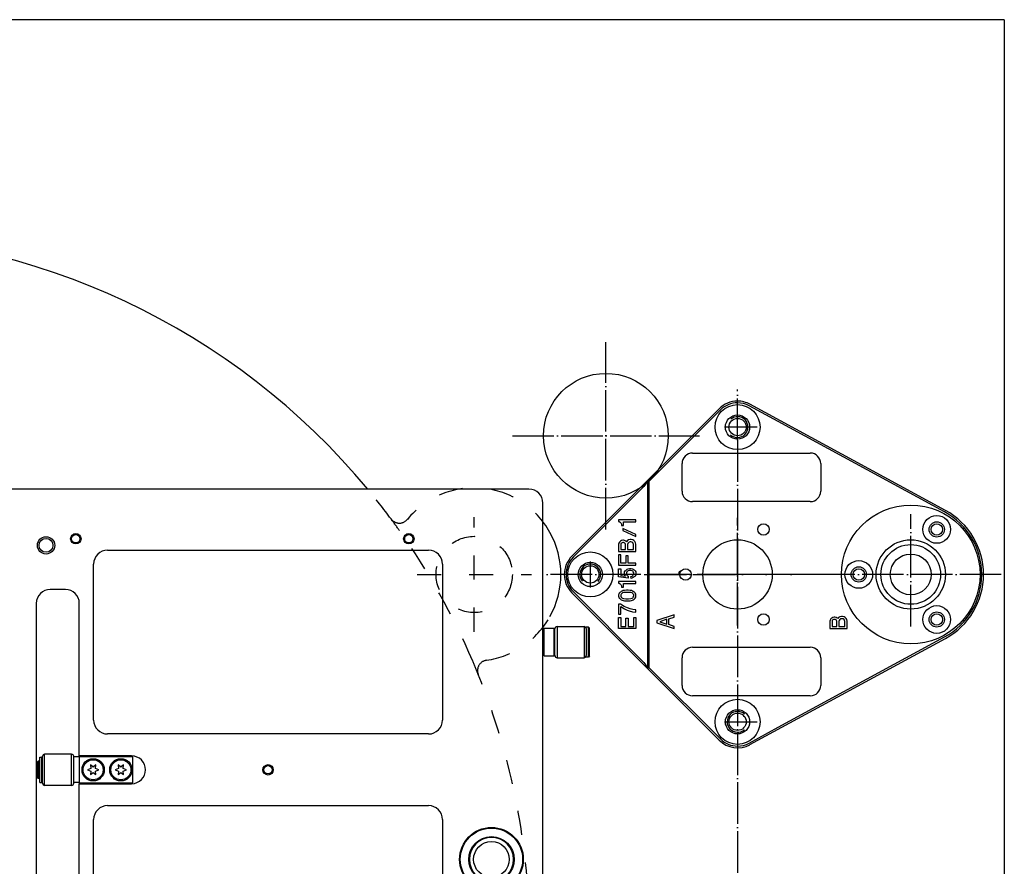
# Model space of a CAD drawing. Extents: x -1765 to 4890, y -3431 to 1272.
# Tile 71 of 189: x -34 to 250, y -1676 to -1432. Entities that reach past the tile are written whole.
import ezdxf

# ---------------------------------------------------------------- set-up
doc = ezdxf.new("R2010")
doc.units = 0
doc.linetypes.add('DASHED', pattern=[15, 7, -8])
doc.linetypes.add('DOT_CENTER', pattern=[14, 12, -1, 0, -1])
doc.layers.get('0').update_dxf_attribs({"linetype": 'CONTINUOUS'})
doc.layers.add('1', color=7, linetype='CONTINUOUS')

# ---------------------------------------------------------------- blocks, each defined once
blk = doc.blocks.new('PIN__241', base_point=(203, -1611.88))
at = {"layer": '1', "color": 4, "linetype": 'CONTINUOUS'}
for centre, radius in [((223, -1591.88), 20), ((230.5, -1578.89), 4), ((230.5, -1578.89), 2.2), ((223, -1591.88), 10), ((223, -1591.88), 8.6), ((208, -1591.88), 4), ((223, -1591.88), 5.9), ((208, -1591.88), 2.2), ((230.5, -1604.87), 4), ((230.5, -1604.87), 2.2)]:
    blk.add_circle(centre, radius, dxfattribs=at)
blk = doc.blocks.new('E7015-23250__242', base_point=(123, -1641.88))
at = {"layer": '1', "color": 6, "linetype": 'CONTINUOUS'}
for p, q in [((233.02, -1573.42), (176.58, -1542.79)), ((147, -1564.77), (167.7, -1544.08)), ((147.5, -1564.98), (168.05, -1544.43)), ((184.76, -1547.8), (176.34, -1543.23)), ((232.78, -1573.86), (184.76, -1547.8)), ((160, -1556.88), (194, -1556.88)), ((157, -1567.88), (157, -1559.88)), ((197, -1559.88), (197, -1567.88)), ((125.2, -1586.58), (147, -1564.77)), ((147.5, -1564.98), (147, -1564.77)), ((147, -1564.77), (147, -1618.99)), ((147.5, -1618.78), (147.5, -1564.98)), ((125.55, -1586.93), (146, -1566.48)), ((194, -1570.88), (160, -1570.88)), ((143.67, -1576.13), (138.67, -1576.13)), ((138.67, -1576.13), (138.67, -1576.58)), ((138.67, -1576.58), (138.86, -1576.63)), ((138.86, -1576.63), (139.11, -1576.8)), ((139.11, -1576.8), (139.3, -1576.97)), ((139.3, -1576.97), (139.42, -1577.19)), ((139.42, -1577.19), (139.49, -1577.36)), ((140.05, -1577.76), (140.05, -1576.69)), ((140.05, -1576.69), (143.67, -1576.69)), ((143.67, -1576.69), (143.67, -1576.13)), ((139.49, -1577.36), (139.55, -1577.64)), ((139.55, -1577.64), (139.55, -1577.76)), ((139.55, -1577.76), (140.05, -1577.76)), ((143.67, -1580.34), (139.92, -1578.66)), ((139.92, -1578.66), (139.92, -1579.22)), ((139.92, -1579.22), (143.67, -1580.91)), ((138.74, -1582.88), (138.67, -1583.16)), ((138.92, -1582.54), (138.74, -1582.88)), ((139.17, -1582.31), (138.92, -1582.54)), ((139.55, -1582.09), (139.17, -1582.31)), ((139.36, -1582.99), (139.3, -1583.21)), ((139.49, -1582.82), (139.36, -1582.99)), ((139.67, -1582.71), (139.49, -1582.82)), ((139.86, -1582.03), (139.55, -1582.09)), ((139.86, -1582.65), (139.67, -1582.71)), ((140.11, -1582.03), (139.86, -1582.03)), ((140.11, -1582.65), (139.86, -1582.65)), ((140.42, -1582.09), (140.11, -1582.03)), ((140.3, -1582.71), (140.11, -1582.65)), ((140.49, -1582.82), (140.3, -1582.71)), ((140.8, -1582.31), (140.42, -1582.09)), ((140.61, -1582.99), (140.49, -1582.82)), ((140.67, -1583.21), (140.61, -1582.99)), ((140.92, -1582.43), (140.8, -1582.31)), ((141.17, -1582.14), (140.92, -1582.43)), ((141.55, -1581.92), (141.17, -1582.14)), ((141.3, -1582.93), (141.24, -1583.21)), ((141.49, -1582.71), (141.3, -1582.93)), ((141.74, -1582.54), (141.49, -1582.71)), ((141.99, -1581.81), (141.55, -1581.92)), ((141.99, -1582.48), (141.74, -1582.54)), ((142.3, -1581.81), (141.99, -1581.81)), ((142.24, -1582.48), (141.99, -1582.48)), ((142.49, -1582.54), (142.24, -1582.48)), ((142.74, -1581.92), (142.3, -1581.81)), ((142.74, -1582.71), (142.49, -1582.54)), ((143.05, -1582.09), (142.74, -1581.92)), ((142.92, -1582.93), (142.74, -1582.71)), ((142.99, -1583.21), (142.92, -1582.93)), ((143.36, -1582.37), (143.05, -1582.09)), ((143.55, -1582.71), (143.36, -1582.37)), ((143.67, -1583.16), (143.55, -1582.71)), ((143.67, -1580.91), (143.67, -1580.34)), ((138.67, -1583.16), (138.67, -1585.29)), ((138.67, -1585.29), (143.67, -1585.29)), ((139.3, -1583.21), (139.3, -1584.68)), ((139.3, -1584.68), (140.67, -1584.68)), ((140.67, -1584.68), (140.67, -1583.21)), ((141.24, -1583.21), (141.24, -1584.68)), ((141.24, -1584.68), (142.99, -1584.68)), ((142.99, -1584.68), (142.99, -1583.21)), ((143.67, -1585.29), (143.67, -1583.16)), ((139.3, -1586.19), (138.67, -1586.19)), ((138.67, -1586.19), (138.67, -1589.23)), ((139.3, -1588.61), (139.3, -1586.19)), ((140.8, -1588.61), (139.3, -1588.61)), ((141.42, -1586.53), (140.8, -1586.53)), ((140.8, -1586.53), (140.8, -1588.61)), ((141.42, -1588.61), (141.42, -1586.53)), ((143.67, -1588.61), (141.42, -1588.61)), ((143.67, -1589.23), (143.67, -1588.61)), ((138.67, -1589.23), (143.67, -1589.23)), ((138.67, -1592.61), (138.67, -1590.3)), ((138.67, -1590.3), (139.3, -1590.3)), ((139.3, -1590.3), (139.3, -1592.16)), ((140.36, -1591.43), (140.42, -1591.14)), ((140.36, -1591.71), (140.36, -1591.43)), ((140.42, -1591.14), (140.55, -1590.86)), ((140.55, -1590.86), (140.74, -1590.69)), ((140.74, -1590.69), (140.92, -1590.53)), ((140.92, -1590.53), (141.17, -1590.36)), ((141.05, -1591.14), (140.92, -1591.43)), ((140.92, -1591.43), (140.92, -1591.71)), ((141.24, -1590.92), (141.05, -1591.14)), ((141.17, -1590.36), (141.42, -1590.24)), ((141.42, -1590.81), (141.24, -1590.92)), ((141.42, -1590.24), (141.8, -1590.13)), ((141.74, -1590.69), (141.42, -1590.81)), ((142.24, -1590.69), (141.74, -1590.69)), ((141.8, -1590.13), (142.3, -1590.13)), ((142.55, -1590.81), (142.24, -1590.69)), ((142.3, -1590.13), (142.67, -1590.24)), ((142.74, -1590.92), (142.55, -1590.81)), ((142.67, -1590.24), (142.92, -1590.36)), ((142.92, -1591.14), (142.74, -1590.92)), ((142.92, -1590.36), (143.17, -1590.53)), ((143.05, -1591.43), (142.92, -1591.14)), ((143.05, -1591.71), (143.05, -1591.43)), ((143.17, -1590.53), (143.36, -1590.69)), ((143.36, -1590.69), (143.49, -1590.86)), ((143.49, -1590.86), (143.61, -1591.14)), ((143.61, -1591.14), (143.67, -1591.43)), ((143.67, -1591.43), (143.67, -1591.71)), ((141.42, -1592.94), (138.67, -1592.61)), ((143.67, -1593.9), (138.67, -1593.9)), ((138.67, -1593.9), (138.67, -1594.35)), ((138.67, -1594.35), (138.86, -1594.41)), ((139.3, -1592.16), (140.67, -1592.33)), ((140.49, -1592.04), (140.36, -1591.71)), ((140.67, -1592.33), (140.49, -1592.04)), ((140.92, -1591.71), (141.05, -1592.04)), ((141.05, -1592.04), (141.24, -1592.27)), ((141.24, -1592.27), (141.42, -1592.38)), ((141.42, -1592.38), (141.42, -1592.94)), ((142.24, -1592.44), (142.55, -1592.33)), ((142.3, -1593), (142.24, -1592.44)), ((142.67, -1592.89), (142.3, -1593)), ((142.55, -1592.33), (142.74, -1592.21)), ((142.92, -1592.78), (142.67, -1592.89)), ((142.74, -1592.21), (142.92, -1591.99)), ((142.92, -1591.99), (143.05, -1591.71)), ((143.17, -1592.61), (142.92, -1592.78)), ((143.36, -1592.44), (143.17, -1592.61)), ((143.49, -1592.27), (143.36, -1592.44)), ((143.61, -1591.99), (143.49, -1592.27)), ((143.67, -1591.71), (143.61, -1591.99)), ((143.67, -1594.46), (143.67, -1593.9)), ((147, -1618.99), (125.2, -1597.18)), ((146, -1617.28), (125.55, -1596.83)), ((138.86, -1594.41), (139.11, -1594.58)), ((138.99, -1597.11), (138.86, -1597.28)), ((139.17, -1596.94), (138.99, -1597.11)), ((139.11, -1594.58), (139.3, -1594.74)), ((139.42, -1596.77), (139.17, -1596.94)), ((139.3, -1594.74), (139.42, -1594.97)), ((139.42, -1594.97), (139.49, -1595.14)), ((139.67, -1596.66), (139.42, -1596.77)), ((139.49, -1595.14), (139.55, -1595.42)), ((139.55, -1595.42), (139.55, -1595.53)), ((139.55, -1595.53), (140.05, -1595.53)), ((139.99, -1596.54), (139.67, -1596.66)), ((140.11, -1597.11), (139.8, -1597.22)), ((140.36, -1596.49), (139.99, -1596.54)), ((140.05, -1595.53), (140.05, -1594.46)), ((140.05, -1594.46), (143.67, -1594.46)), ((140.8, -1597.05), (140.11, -1597.11)), ((140.92, -1596.43), (140.36, -1596.49)), ((141.55, -1597.05), (140.8, -1597.05)), ((141.42, -1596.43), (140.92, -1596.43)), ((141.99, -1596.49), (141.42, -1596.43)), ((142.24, -1597.11), (141.55, -1597.05)), ((142.36, -1596.54), (141.99, -1596.49)), ((142.55, -1597.22), (142.24, -1597.11)), ((142.67, -1596.66), (142.36, -1596.54)), ((142.92, -1596.77), (142.67, -1596.66)), ((143.17, -1596.94), (142.92, -1596.77)), ((143.36, -1597.11), (143.17, -1596.94)), ((143.49, -1597.28), (143.36, -1597.11)), ((138.74, -1597.56), (138.67, -1597.78)), ((138.67, -1597.78), (138.67, -1598.18)), ((138.67, -1598.18), (138.74, -1598.4)), ((138.86, -1597.28), (138.74, -1597.56)), ((138.74, -1598.4), (138.86, -1598.68)), ((138.86, -1598.68), (138.99, -1598.85)), ((138.99, -1598.85), (139.17, -1599.02)), ((139.17, -1599.02), (139.42, -1599.19)), ((139.42, -1597.56), (139.3, -1597.78)), ((139.3, -1597.78), (139.3, -1598.18)), ((139.3, -1598.18), (139.42, -1598.4)), ((139.61, -1597.33), (139.42, -1597.56)), ((139.42, -1598.4), (139.61, -1598.63)), ((139.42, -1599.19), (139.67, -1599.3)), ((139.8, -1597.22), (139.61, -1597.33)), ((139.61, -1598.63), (139.8, -1598.74)), ((139.67, -1599.3), (139.99, -1599.41)), ((139.8, -1598.74), (140.11, -1598.85)), ((139.99, -1599.41), (140.36, -1599.47)), ((140.11, -1598.85), (140.8, -1598.91)), ((140.36, -1599.47), (140.92, -1599.53)), ((140.8, -1598.91), (141.55, -1598.91)), ((140.92, -1599.53), (141.42, -1599.53)), ((141.42, -1599.53), (141.99, -1599.47)), ((141.55, -1598.91), (142.24, -1598.85)), ((141.99, -1599.47), (142.36, -1599.41)), ((142.24, -1598.85), (142.55, -1598.74)), ((142.36, -1599.41), (142.67, -1599.3)), ((142.74, -1597.33), (142.55, -1597.22)), ((142.55, -1598.74), (142.74, -1598.63)), ((142.67, -1599.3), (142.92, -1599.19)), ((142.92, -1597.56), (142.74, -1597.33)), ((142.74, -1598.63), (142.92, -1598.4)), ((143.05, -1597.78), (142.92, -1597.56)), ((142.92, -1598.4), (143.05, -1598.18)), ((142.92, -1599.19), (143.17, -1599.02)), ((143.05, -1598.18), (143.05, -1597.78)), ((143.17, -1599.02), (143.36, -1598.85)), ((143.36, -1598.85), (143.49, -1598.68)), ((143.61, -1597.56), (143.49, -1597.28)), ((143.49, -1598.68), (143.61, -1598.4)), ((143.67, -1597.78), (143.61, -1597.56)), ((143.61, -1598.4), (143.67, -1598.18)), ((143.67, -1598.18), (143.67, -1597.78)), ((139.24, -1600.43), (138.67, -1600.43)), ((138.67, -1600.43), (138.67, -1603.35)), ((140.3, -1601.1), (139.24, -1600.43)), ((139.3, -1603.35), (139.3, -1601.1)), ((139.3, -1601.1), (140.42, -1601.83)), ((141.24, -1601.55), (140.3, -1601.1)), ((140.42, -1601.83), (141.17, -1602.17)), ((141.17, -1602.17), (141.74, -1602.39)), ((141.99, -1601.83), (141.24, -1601.55)), ((141.74, -1602.39), (142.67, -1602.68)), ((142.74, -1602), (141.99, -1601.83)), ((142.67, -1602.68), (143.67, -1602.79)), ((143.67, -1602.11), (142.74, -1602)), ((143.67, -1602.79), (143.67, -1602.11)), ((138.67, -1603.35), (139.3, -1603.35)), ((138.67, -1607.51), (138.67, -1604.31)), ((138.67, -1604.31), (139.3, -1604.31)), ((139.3, -1604.31), (139.3, -1606.89)), ((140.8, -1606.89), (140.8, -1604.53)), ((140.8, -1604.53), (141.42, -1604.53)), ((141.42, -1604.53), (141.42, -1606.89)), ((143.05, -1606.89), (143.05, -1604.25)), ((143.05, -1604.25), (143.67, -1604.25)), ((143.67, -1604.25), (143.67, -1607.51)), ((154.67, -1603.54), (149.67, -1605.17)), ((149.67, -1605.17), (149.67, -1605.85)), ((152.55, -1604.78), (150.55, -1605.51)), ((150.55, -1605.51), (152.55, -1606.18)), ((152.55, -1606.18), (152.55, -1604.78)), ((153.17, -1604.67), (154.67, -1604.16)), ((153.17, -1606.35), (153.17, -1604.67)), ((154.67, -1604.16), (154.67, -1603.54)), ((199.74, -1605.06), (199.67, -1605.34)), ((199.67, -1605.34), (199.67, -1607.48)), ((199.92, -1604.72), (199.74, -1605.06)), ((200.17, -1604.5), (199.92, -1604.72)), ((200.55, -1604.27), (200.17, -1604.5)), ((200.36, -1605.17), (200.3, -1605.4)), ((200.3, -1605.4), (200.3, -1606.86)), ((200.49, -1605), (200.36, -1605.17)), ((200.67, -1604.89), (200.49, -1605)), ((200.86, -1604.22), (200.55, -1604.27)), ((200.86, -1604.83), (200.67, -1604.89)), ((201.11, -1604.22), (200.86, -1604.22)), ((201.11, -1604.83), (200.86, -1604.83)), ((201.42, -1604.27), (201.11, -1604.22)), ((201.3, -1604.89), (201.11, -1604.83)), ((201.49, -1605), (201.3, -1604.89)), ((201.8, -1604.5), (201.42, -1604.27)), ((201.61, -1605.17), (201.49, -1605)), ((201.67, -1605.4), (201.61, -1605.17)), ((201.67, -1606.86), (201.67, -1605.4)), ((201.92, -1604.61), (201.8, -1604.5)), ((202.17, -1604.33), (201.92, -1604.61)), ((202.55, -1604.1), (202.17, -1604.33)), ((202.3, -1605.12), (202.24, -1605.4)), ((202.24, -1605.4), (202.24, -1606.86)), ((202.49, -1604.89), (202.3, -1605.12)), ((202.74, -1604.72), (202.49, -1604.89)), ((202.99, -1603.99), (202.55, -1604.1)), ((202.99, -1604.67), (202.74, -1604.72)), ((203.3, -1603.99), (202.99, -1603.99)), ((203.24, -1604.67), (202.99, -1604.67)), ((203.49, -1604.72), (203.24, -1604.67)), ((203.74, -1604.1), (203.3, -1603.99)), ((203.74, -1604.89), (203.49, -1604.72)), ((204.05, -1604.27), (203.74, -1604.1)), ((203.92, -1605.12), (203.74, -1604.89)), ((203.99, -1605.4), (203.92, -1605.12)), ((203.99, -1606.86), (203.99, -1605.4)), ((204.36, -1604.55), (204.05, -1604.27)), ((204.55, -1604.89), (204.36, -1604.55)), ((204.67, -1605.34), (204.55, -1604.89)), ((204.67, -1607.48), (204.67, -1605.34)), ((143.67, -1607.51), (138.67, -1607.51)), ((139.3, -1606.89), (140.8, -1606.89)), ((141.42, -1606.89), (143.05, -1606.89)), ((149.67, -1605.85), (154.67, -1607.48)), ((154.67, -1606.86), (153.17, -1606.35)), ((154.67, -1607.48), (154.67, -1606.86)), ((199.67, -1607.48), (204.67, -1607.48)), ((200.3, -1606.86), (201.67, -1606.86)), ((202.24, -1606.86), (203.99, -1606.86)), ((176.58, -1640.97), (233.02, -1610.34)), ((184.76, -1635.96), (232.78, -1609.9)), ((160, -1612.88), (194, -1612.88)), ((157, -1623.88), (157, -1615.88)), ((197, -1615.88), (197, -1623.88)), ((147.5, -1618.78), (147, -1618.99)), ((167.7, -1639.68), (147, -1618.99)), ((168.05, -1639.33), (147.5, -1618.78)), ((194, -1626.88), (160, -1626.88)), ((176.34, -1640.53), (184.76, -1635.96))]:
    blk.add_line(p, q, dxfattribs=at)
at = {"layer": '1', "color": 6, "linetype": 'DOT_CENTER'}
for p, q in [((173, -1591.88), (173, -1575.59)), ((223, -1606.88), (223, -1574.51)), ((146.31, -1591.88), (173, -1591.88)), ((173, -1606.57), (173, -1591.88)), ((194.3, -1591.88), (173, -1591.88)), ((249.14, -1591.88), (194.3, -1591.88))]:
    blk.add_line(p, q, dxfattribs=at)
at = {"layer": '1', "color": 6, "linetype": 'CONTINUOUS'}
for centre, radius in [((173, -1549.38), 6.5), ((173, -1549.38), 3.5), ((180.5, -1578.89), 1.65), ((230.5, -1578.89), 1.65), ((173, -1591.88), 10), ((223, -1591.88), 10), ((130.5, -1591.88), 6.5), ((130.5, -1591.88), 3.5), ((158, -1591.88), 1.65), ((208, -1591.88), 1.65), ((180.5, -1604.87), 1.65), ((230.5, -1604.87), 1.65), ((173, -1634.38), 6.5), ((173, -1634.38), 3.5)]:
    blk.add_circle(centre, radius, dxfattribs=at)
for centre, radius, start, end in [((173, -1549.38), 7.5, 90, 135), ((173, -1549.38), 7, 90, 135), ((173, -1549.38), 7.5, 61.5073, 90), ((173, -1549.38), 7, 61.5073, 90), ((160, -1559.88), 3, 90, 180), ((194, -1559.88), 3, 0, 90), ((144.06, -1564.19), 3, -49.6142, -11.1082), ((160, -1567.88), 3, 180, -90), ((194, -1567.88), 3, -90, 0), ((223, -1591.88), 20.5, 0, 61.5073), ((223, -1591.88), 21, 0, 61.5073), ((130.5, -1591.88), 7.5, 135, 180), ((130.5, -1591.88), 7, 135, 180), ((158, -1591.88), 2, 151.2344, 180), ((130.5, -1591.88), 7.5, 180, -135), ((130.5, -1591.88), 7, 180, -135), ((223, -1591.88), 20.5, -61.5073, 0), ((223, -1591.88), 21, -61.5073, 0), ((160, -1615.88), 3, 90, 180), ((194, -1615.88), 3, 0, 90), ((144.06, -1619.56), 3, 11.1082, 49.6142), ((160, -1623.88), 3, 180, -90), ((194, -1623.88), 3, -90, 0), ((173, -1634.38), 7.5, -135, -61.5073), ((173, -1634.38), 7, -135, -90), ((173, -1634.38), 7, -90, -61.5073)]:
    blk.add_arc(centre, radius, start, end, dxfattribs=at)
at = {"layer": '1'}
blk.add_blockref('PIN__241', (203, -1611.88), dxfattribs=at)
blk = doc.blocks.new('HEADPLATE_TSK__243', base_point=(-521.37, -2707.76))
at = {"layer": '1', "color": 7, "linetype": 'CONTINUOUS'}
for q in [(-480, -1431.88), (250, -2031.88)]:
    blk.add_line((250, -1431.88), q, dxfattribs=at)
at = {"layer": '1', "color": 1, "linetype": 'DOT_CENTER'}
for p, q in [((135, -1578.88), (135, -1524.88)), ((173, -1553.13), (173, -1538.56)), ((178.7, -1549.38), (169.25, -1549.38)), ((108, -1551.88), (162, -1551.88)), ((173, -1553.13), (173, -1797.8)), ((130.5, -1588.13), (130.5, -1595.63)), ((201.52, -1591.88), (116.85, -1591.88)), ((169.25, -1634.38), (178.7, -1634.38))]:
    blk.add_line(p, q, dxfattribs=at)
at = {"layer": '1', "color": 7, "linetype": 'DASHED'}
for p, q in [((97, -1608.38), (97, -1575.38)), ((80.5, -1591.88), (113.5, -1591.88))]:
    blk.add_line(p, q, dxfattribs=at)
at = {"layer": '1', "color": 7, "linetype": 'CONTINUOUS'}
for centre, radius in [((135, -1551.88), 18), ((173, -1549.38), 2.5), ((130.5, -1591.88), 2.5), ((173, -1634.38), 2.5)]:
    blk.add_circle(centre, radius, dxfattribs=at)
at = {"layer": '1', "color": 7, "linetype": 'DASHED'}
blk.add_circle((97, -1591.88), 11, dxfattribs=at)
at = {"layer": '1', "color": 7, "linetype": 'CONTINUOUS'}
for centre, radius, start, end in [((-90, -1696.88), 203, 39.6744, 90), ((97, -1591.88), 25, -29.0186, 29.0186)]:
    blk.add_arc(centre, radius, start, end, dxfattribs=at)
at = {"layer": '1', "color": 1, "linetype": 'CONTINUOUS'}
for centre, start, end in [((173, -1549.38), -131.7276, 130.8415), ((130.5, -1591.88), -41.7276, -139.1585), ((173, -1634.38), 48.2724, -49.1585)]:
    blk.add_arc(centre, 3, start, end, dxfattribs=at)
at = {"layer": '1', "color": 7, "linetype": 'DASHED'}
for centre, radius, start, end in [((-90, -1696.88), 203, 36.5947, 39.6744), ((97, -1591.88), 25, 29.0186, 140.5086), ((75.39, -1574.07), 3, -143.4053, -39.4914), ((-90, -1696.88), 203, 35.4179, 36.5947), ((-90, -1696.88), 203, 23.2103, 35.4179), ((97, -1591.88), 25, -81.8804, -29.0186), ((-90, -1696.88), 203, 22.0335, 23.2103), ((100.95, -1619.6), 3, 98.1196, -157.9665), ((-90, -1696.88), 203, 0, 22.0335)]:
    blk.add_arc(centre, radius, start, end, dxfattribs=at)
at = {"layer": '1'}
blk.add_blockref('E7015-23250__242', (123, -1641.88), dxfattribs=at)
blk = doc.blocks.new('E7018-24101__301', base_point=(116.8, -1421.88))
at = {"color": 1, "linetype": 'CONTINUOUS'}
for p, q in [((112.8, -1567.28), (-50.5, -1567.28)), ((116.8, -1872.48), (116.8, -1571.28)), ((-8.86, -1584.89), (83.82, -1584.89)), ((-12.86, -1633.89), (-12.86, -1588.89)), ((87.82, -1588.89), (87.82, -1633.89)), ((-21, -1596.22), (-25.4, -1596.22)), ((-29.4, -1600.22), (-29.4, -1696.22)), ((-17, -1644.22), (-17, -1600.22)), ((83.82, -1637.89), (-8.86, -1637.89)), ((-17, -1644.22), (-17, -1644.42)), ((-1.9, -1644.22), (-17, -1644.22)), ((-17, -1644.42), (-17, -1644.52)), ((-17, -1644.52), (-17, -1651.92)), ((-17, -1651.92), (-17, -1652.02)), ((-17, -1652.02), (-17, -1652.22)), ((-17, -1696.22), (-17, -1652.22)), ((-17, -1652.22), (-1.9, -1652.22)), ((-8.86, -1658.55), (83.82, -1658.55)), ((-12.86, -1707.55), (-12.86, -1662.55)), ((87.82, -1662.55), (87.82, -1707.55))]:
    blk.add_line(p, q, dxfattribs=at)
for centre, radius in [((-18, -1581.59), 1.5), ((78.12, -1581.59), 1.5), ((-26.6, -1583.48), 2.5), ((-26.6, -1583.48), 2), ((-18, -1581.59), 1.2), ((78.12, -1581.59), 1.2), ((37.48, -1648.22), 1.5), ((37.48, -1648.22), 1.2), ((101.97, -1674.05), 9.2), ((101.97, -1674.05), 9), ((101.97, -1674.05), 6.55)]:
    blk.add_circle(centre, radius, dxfattribs=at)
for centre, radius, start, end in [((112.8, -1571.28), 4, 0, 90), ((-8.86, -1588.89), 4, 90, 180), ((83.82, -1588.89), 4, 0, 90), ((-25.4, -1600.22), 4, 90, 180), ((-21, -1600.22), 4, 0, 90), ((-8.86, -1633.89), 4, 180, -90), ((83.82, -1633.89), 4, -90, 0), ((-1.9, -1648.22), 4, -90, 90), ((-8.86, -1662.55), 4, 90, 180), ((83.82, -1662.55), 4, 0, 90), ((101.97, -1674.05), 6.35, 90, -90), ((101.97, -1674.05), 6.35, -90, 90)]:
    blk.add_arc(centre, radius, start, end, dxfattribs=at)
blk = doc.blocks.new('0515-2034_M3X12_2__307', base_point=(-232.1, -1792.64))
at = {"color": 1, "linetype": 'CONTINUOUS'}
for p, q in [((-235.69, -1795.14), (-236.6, -1795.54)), ((-236.6, -1795.54), (-235.69, -1795.94)), ((-235, -1794.74), (-235.8, -1794.15)), ((-235.8, -1794.15), (-235.69, -1795.14)), ((-235.69, -1795.94), (-235.8, -1796.92)), ((-234.2, -1794.15), (-235, -1794.74)), ((-234.31, -1795.14), (-234.2, -1794.15)), ((-233.4, -1795.54), (-234.31, -1795.14)), ((-234.31, -1795.94), (-233.4, -1795.54)), ((-234.2, -1796.92), (-234.31, -1795.94)), ((-235.8, -1796.92), (-235, -1796.34)), ((-235, -1796.34), (-234.2, -1796.92))]:
    blk.add_line(p, q, dxfattribs=at)
blk.add_circle((-235, -1795.54), 2.9, dxfattribs=at)
blk = doc.blocks.new('0515-2034_M3X12_9__308', base_point=(-10.1, -1792.64))
at = {"color": 1, "linetype": 'CONTINUOUS'}
for p, q in [((-13.69, -1795.14), (-14.6, -1795.54)), ((-14.6, -1795.54), (-13.69, -1795.94)), ((-13, -1794.74), (-13.8, -1794.15)), ((-13.8, -1794.15), (-13.69, -1795.14)), ((-13.69, -1795.94), (-13.8, -1796.92)), ((-12.2, -1794.15), (-13, -1794.74)), ((-12.31, -1795.14), (-12.2, -1794.15)), ((-11.4, -1795.54), (-12.31, -1795.14)), ((-12.31, -1795.94), (-11.4, -1795.54)), ((-12.2, -1796.92), (-12.31, -1795.94)), ((-13.8, -1796.92), (-13, -1796.34)), ((-13, -1796.34), (-12.2, -1796.92))]:
    blk.add_line(p, q, dxfattribs=at)
blk.add_circle((-13, -1795.54), 2.9, dxfattribs=at)
blk = doc.blocks.new('0515-2034_M3X12_8__309', base_point=(-2.1, -1792.64))
at = {"color": 1, "linetype": 'CONTINUOUS'}
for p, q in [((-5.69, -1795.14), (-6.6, -1795.54)), ((-6.6, -1795.54), (-5.69, -1795.94)), ((-5, -1794.74), (-5.8, -1794.15)), ((-5.8, -1794.15), (-5.69, -1795.14)), ((-5.69, -1795.94), (-5.8, -1796.92)), ((-4.2, -1794.15), (-5, -1794.74)), ((-4.31, -1795.14), (-4.2, -1794.15)), ((-3.4, -1795.54), (-4.31, -1795.14)), ((-4.31, -1795.94), (-3.4, -1795.54)), ((-4.2, -1796.92), (-4.31, -1795.94)), ((-5.8, -1796.92), (-5, -1796.34)), ((-5, -1796.34), (-4.2, -1796.92))]:
    blk.add_line(p, q, dxfattribs=at)
blk.add_circle((-5, -1795.54), 2.9, dxfattribs=at)
blk = doc.blocks.new('0515-2034_M3X12_3__310', base_point=(-224.1, -1792.64))
at = {"color": 1, "linetype": 'CONTINUOUS'}
for p, q in [((-227.69, -1795.14), (-228.6, -1795.54)), ((-228.6, -1795.54), (-227.69, -1795.94)), ((-227, -1794.74), (-227.8, -1794.15)), ((-227.8, -1794.15), (-227.69, -1795.14)), ((-227.69, -1795.94), (-227.8, -1796.92)), ((-226.2, -1794.15), (-227, -1794.74)), ((-226.31, -1795.14), (-226.2, -1794.15)), ((-225.4, -1795.54), (-226.31, -1795.14)), ((-226.31, -1795.94), (-225.4, -1795.54)), ((-226.2, -1796.92), (-226.31, -1795.94)), ((-227.8, -1796.92), (-227, -1796.34)), ((-227, -1796.34), (-226.2, -1796.92))]:
    blk.add_line(p, q, dxfattribs=at)
blk.add_circle((-227, -1795.54), 2.9, dxfattribs=at)
blk = doc.blocks.new('0515-2034_M3X12_3__311', base_point=(-224.1, -1645.32))
at = {"color": 1, "linetype": 'CONTINUOUS'}
for p, q in [((-227.69, -1647.82), (-228.6, -1648.22)), ((-228.6, -1648.22), (-227.69, -1648.62)), ((-227, -1647.42), (-227.8, -1646.83)), ((-227.8, -1646.83), (-227.69, -1647.82)), ((-226.2, -1646.83), (-227, -1647.42)), ((-226.31, -1647.82), (-226.2, -1646.83)), ((-225.4, -1648.22), (-226.31, -1647.82)), ((-226.31, -1648.62), (-225.4, -1648.22)), ((-227.69, -1648.62), (-227.8, -1649.6)), ((-227.8, -1649.6), (-227, -1649.02)), ((-227, -1649.02), (-226.2, -1649.6)), ((-226.2, -1649.6), (-226.31, -1648.62))]:
    blk.add_line(p, q, dxfattribs=at)
blk.add_circle((-227, -1648.22), 2.9, dxfattribs=at)
blk = doc.blocks.new('0515-2034_M3X12_2__312', base_point=(-232.1, -1645.32))
at = {"color": 1, "linetype": 'CONTINUOUS'}
for p, q in [((-235.69, -1647.82), (-236.6, -1648.22)), ((-236.6, -1648.22), (-235.69, -1648.62)), ((-235, -1647.42), (-235.8, -1646.83)), ((-235.8, -1646.83), (-235.69, -1647.82)), ((-234.2, -1646.83), (-235, -1647.42)), ((-234.31, -1647.82), (-234.2, -1646.83)), ((-233.4, -1648.22), (-234.31, -1647.82)), ((-234.31, -1648.62), (-233.4, -1648.22)), ((-235.69, -1648.62), (-235.8, -1649.6)), ((-235.8, -1649.6), (-235, -1649.02)), ((-235, -1649.02), (-234.2, -1649.6)), ((-234.2, -1649.6), (-234.31, -1648.62))]:
    blk.add_line(p, q, dxfattribs=at)
blk.add_circle((-235, -1648.22), 2.9, dxfattribs=at)
blk = doc.blocks.new('0515-2034_M3X12_10__313', base_point=(-2.1, -1645.32))
at = {"color": 1, "linetype": 'CONTINUOUS'}
for p, q in [((-5.69, -1647.82), (-6.6, -1648.22)), ((-6.6, -1648.22), (-5.69, -1648.62)), ((-5, -1647.42), (-5.8, -1646.83)), ((-5.8, -1646.83), (-5.69, -1647.82)), ((-4.2, -1646.83), (-5, -1647.42)), ((-4.31, -1647.82), (-4.2, -1646.83)), ((-3.4, -1648.22), (-4.31, -1647.82)), ((-4.31, -1648.62), (-3.4, -1648.22)), ((-5.69, -1648.62), (-5.8, -1649.6)), ((-5.8, -1649.6), (-5, -1649.02)), ((-5, -1649.02), (-4.2, -1649.6)), ((-4.2, -1649.6), (-4.31, -1648.62))]:
    blk.add_line(p, q, dxfattribs=at)
blk.add_circle((-5, -1648.22), 2.9, dxfattribs=at)
blk = doc.blocks.new('0515-2034_M3X12_13__314', base_point=(-10.1, -1645.32))
at = {"color": 1, "linetype": 'CONTINUOUS'}
for p, q in [((-13.69, -1647.82), (-14.6, -1648.22)), ((-14.6, -1648.22), (-13.69, -1648.62)), ((-13, -1647.42), (-13.8, -1646.83)), ((-13.8, -1646.83), (-13.69, -1647.82)), ((-12.2, -1646.83), (-13, -1647.42)), ((-12.31, -1647.82), (-12.2, -1646.83)), ((-11.4, -1648.22), (-12.31, -1647.82)), ((-12.31, -1648.62), (-11.4, -1648.22)), ((-13.69, -1648.62), (-13.8, -1649.6)), ((-13.8, -1649.6), (-13, -1649.02)), ((-13, -1649.02), (-12.2, -1649.6)), ((-12.2, -1649.6), (-12.31, -1648.62))]:
    blk.add_line(p, q, dxfattribs=at)
blk.add_circle((-13, -1648.22), 2.9, dxfattribs=at)
blk = doc.blocks.new('SCREWSET_STIFFENER__315', base_point=(-2.1, -1498))
for name, p in [('0515-2034_M3X12_2__312', (-232.1, -1645.32)), ('0515-2034_M3X12_3__311', (-224.1, -1645.32)), ('0515-2034_M3X12_13__314', (-10.1, -1645.32)), ('0515-2034_M3X12_10__313', (-2.1, -1645.32)), ('0515-2034_M3X12_2__307', (-232.1, -1792.64)), ('0515-2034_M3X12_3__310', (-224.1, -1792.64)), ('0515-2034_M3X12_9__308', (-10.1, -1792.64)), ('0515-2034_M3X12_8__309', (-2.1, -1792.64))]:
    blk.add_blockref(name, p)
blk = doc.blocks.new('21791-0S112__316', base_point=(113.97, -1709.88))
at = {"color": 1, "linetype": 'CONTINUOUS'}
for radius in [12, 11.45, 8.49, 8.02]:
    blk.add_circle((101.97, -1721.88), radius, dxfattribs=at)
blk = doc.blocks.new('21791-0S112_1__317', base_point=(-329.97, -1783.54))
at = {"color": 1, "linetype": 'CONTINUOUS'}
for radius in [12, 11.45, 8.49, 8.03]:
    blk.add_circle((-341.97, -1795.54), radius, dxfattribs=at)
blk = doc.blocks.new('21791-0S112_2__318', base_point=(-329.97, -1636.22))
at = {"color": 1, "linetype": 'CONTINUOUS'}
for radius in [12, 11.45, 8.49, 8.03]:
    blk.add_circle((-341.97, -1648.22), radius, dxfattribs=at)
blk = doc.blocks.new('BUSHINGS_INTERFACE__319', base_point=(113.97, -1636.22))
for name, p in [('21791-0S112_2__318', (-329.97, -1636.22)), ('21791-0S112__316', (113.97, -1709.88)), ('21791-0S112_1__317', (-329.97, -1783.54))]:
    blk.add_blockref(name, p)
blk = doc.blocks.new('6960-0041-0_5__321', base_point=(108.32, -1667.7))
at = {"color": 1, "linetype": 'CONTINUOUS'}
blk.add_circle((101.97, -1674.05), 5.15, dxfattribs=at)
for start, end in [(90, -90), (-90, 90)]:
    blk.add_arc((101.97, -1674.05), 6.35, start, end, dxfattribs=at)
blk = doc.blocks.new('HOLEPLUGS__324', base_point=(108.32, -1446.72))
blk.add_blockref('6960-0041-0_5__321', (108.32, -1667.7))
blk = doc.blocks.new('23796-0S111__344', base_point=(-1.5, -1644.42))
at = {"color": 1, "linetype": 'CONTINUOUS'}
for p, q in [((-17, -1644.52), (-18.6, -1644.52)), ((-18.6, -1645.72), (-18.6, -1644.52)), ((-17, -1644.42), (-1.5, -1644.42)), ((-17, -1644.42), (-17, -1644.52)), ((-17, -1644.52), (-17, -1651.92)), ((-1.5, -1652.02), (-1.5, -1644.42)), ((-29.1, -1645.92), (-28.9, -1645.72)), ((-29.1, -1645.92), (-29.1, -1650.52)), ((-28.5, -1645.72), (-28.9, -1645.72)), ((-28.9, -1648.22), (-28.9, -1645.72)), ((-28.9, -1650.72), (-28.9, -1648.22)), ((-28.5, -1646.62), (-28.5, -1645.72)), ((-28.5, -1648.22), (-28.5, -1646.62)), ((-28.5, -1646.62), (-28.4, -1646.62)), ((-28.5, -1649.82), (-28.5, -1648.22)), ((-27.6, -1645.72), (-27.8, -1645.72)), ((-27.8, -1646.62), (-27.8, -1645.72)), ((-27.8, -1648.22), (-27.8, -1646.62)), ((-27.8, -1649.82), (-27.8, -1648.22)), ((-18.6, -1650.72), (-18.6, -1645.72)), ((-29.1, -1650.52), (-28.9, -1650.72)), ((-28.5, -1650.72), (-28.9, -1650.72)), ((-28.5, -1650.72), (-28.5, -1649.82)), ((-28.5, -1649.82), (-28.4, -1649.82)), ((-27.8, -1650.72), (-27.8, -1649.82)), ((-27.6, -1650.72), (-27.8, -1650.72)), ((-18.6, -1651.92), (-18.6, -1650.72)), ((-17, -1651.92), (-18.6, -1651.92)), ((-17, -1651.92), (-17, -1652.02)), ((-17, -1652.02), (-1.5, -1652.02))]:
    blk.add_line(p, q, dxfattribs=at)
for centre in [(-13, -1648.22), (-5, -1648.22)]:
    blk.add_circle(centre, 3.2, dxfattribs=at)
blk = doc.blocks.new('WASHER1__345', base_point=(-27.8, -1644.57))
at = {"color": 1, "linetype": 'CONTINUOUS'}
for p, q in [((-28.4, -1644.57), (-27.8, -1644.57)), ((-28.4, -1651.87), (-28.4, -1644.57)), ((-27.8, -1645.72), (-27.8, -1644.57)), ((-27.8, -1646.62), (-27.8, -1645.72)), ((-27.8, -1648.22), (-27.8, -1646.62)), ((-27.8, -1649.82), (-27.8, -1648.22)), ((-27.8, -1650.72), (-27.8, -1649.82)), ((-27.8, -1651.87), (-27.8, -1650.72)), ((-28.4, -1651.87), (-27.8, -1651.87))]:
    blk.add_line(p, q, dxfattribs=at)
blk = doc.blocks.new('BEARING_HK0509__346', base_point=(-18.6, -1643.72))
at = {"color": 1, "linetype": 'CONTINUOUS'}
for p, q in [((-27.6, -1652.12), (-27.6, -1644.32)), ((-19.2, -1643.72), (-27, -1643.72)), ((-27, -1652.72), (-27, -1643.72)), ((-19.2, -1652.72), (-19.2, -1643.72)), ((-18.6, -1644.52), (-18.6, -1644.32)), ((-18.6, -1645.72), (-18.6, -1644.52)), ((-18.6, -1650.72), (-18.6, -1645.72)), ((-18.6, -1651.92), (-18.6, -1650.72)), ((-19.2, -1652.72), (-27, -1652.72)), ((-18.6, -1652.12), (-18.6, -1651.92))]:
    blk.add_line(p, q, dxfattribs=at)
for centre, start, end in [((-27, -1644.32), 90, 180), ((-19.2, -1644.32), 0, 90), ((-27, -1652.12), 180, -90), ((-19.2, -1652.12), -90, 0)]:
    blk.add_arc(centre, 0.6, start, end, dxfattribs=at)
blk = doc.blocks.new('BEARING_ASSY2_6__347', base_point=(-1.5, -1643.72))
for name, p in [('23796-0S111__344', (-1.5, -1644.42)), ('WASHER1__345', (-27.8, -1644.57)), ('BEARING_HK0509__346', (-18.6, -1643.72))]:
    blk.add_blockref(name, p)
blk = doc.blocks.new('E2812-23753-0__352', base_point=(130.3, -1607.09))
at = {"color": 1, "linetype": 'CONTINUOUS'}
for p, q in [((130, -1607.09), (129.3, -1607.09)), ((129.3, -1607.49), (129.3, -1607.09)), ((129.3, -1607.49), (129.3, -1608.89)), ((130, -1615.69), (130, -1607.09)), ((130.3, -1607.39), (130, -1607.09)), ((130.3, -1615.39), (130.3, -1607.39)), ((116.8, -1608.89), (117, -1608.89)), ((129.3, -1608.89), (129.3, -1613.89)), ((116.8, -1613.89), (117, -1613.89)), ((129.3, -1613.89), (129.3, -1615.29)), ((129.3, -1615.69), (129.3, -1615.29)), ((130, -1615.69), (129.3, -1615.69)), ((130.3, -1615.39), (130, -1615.69))]:
    blk.add_line(p, q, dxfattribs=at)
blk = doc.blocks.new('BEARING_HK0509__353', base_point=(129.3, -1606.89))
at = {"color": 1, "linetype": 'CONTINUOUS'}
for p, q in [((120.3, -1607.49), (120.3, -1607.59)), ((120.3, -1611.39), (120.3, -1607.59)), ((120.9, -1606.89), (120.9, -1615.89)), ((120.9, -1606.89), (128.7, -1606.89)), ((128.7, -1606.89), (128.7, -1615.89)), ((129.3, -1607.49), (129.3, -1608.89)), ((120.3, -1615.19), (120.3, -1611.39)), ((129.3, -1608.89), (129.3, -1613.89)), ((129.3, -1613.89), (129.3, -1615.29)), ((120.3, -1615.19), (120.3, -1615.29)), ((120.9, -1615.89), (128.7, -1615.89))]:
    blk.add_line(p, q, dxfattribs=at)
for centre, start, end in [((120.9, -1607.49), 90, 180), ((128.7, -1607.49), 0, 90), ((120.9, -1615.29), 180, -90), ((128.7, -1615.29), -90, 0)]:
    blk.add_arc(centre, 0.6, start, end, dxfattribs=at)
blk = doc.blocks.new('24791-0S111__354', base_point=(120.3, -1607.39))
at = {"color": 1, "linetype": 'CONTINUOUS'}
for p, q in [((117, -1607.59), (117.2, -1607.39)), ((117, -1611.39), (117, -1607.59)), ((117.2, -1607.39), (120.1, -1607.39)), ((117.2, -1611.39), (117.2, -1607.39)), ((120.3, -1607.59), (120.1, -1607.39)), ((120.1, -1611.39), (120.1, -1607.39)), ((120.3, -1611.39), (120.3, -1607.59)), ((117, -1615.19), (117, -1611.39)), ((117.2, -1615.39), (117.2, -1611.39)), ((120.1, -1615.39), (120.1, -1611.39)), ((120.3, -1615.19), (120.3, -1611.39)), ((117, -1615.19), (117.2, -1615.39)), ((117.2, -1615.39), (120.1, -1615.39)), ((120.3, -1615.19), (120.1, -1615.39))]:
    blk.add_line(p, q, dxfattribs=at)
blk = doc.blocks.new('BEARING_ASSY1_7__355', base_point=(130.3, -1606.89))
for name, p in [('E2812-23753-0__352', (130.3, -1607.09)), ('24791-0S111__354', (120.3, -1607.39)), ('BEARING_HK0509__353', (129.3, -1606.89))]:
    blk.add_blockref(name, p)
blk = doc.blocks.new('BEARINGS__360', base_point=(130.3, -1469.57))
for name, p in [('BEARING_ASSY1_7__355', (130.3, -1606.89)), ('BEARING_ASSY2_6__347', (-1.5, -1643.72))]:
    blk.add_blockref(name, p)
blk = doc.blocks.new('SMALLPARTS__361', base_point=(130.3, -1381.88))
for name, p in [('HOLEPLUGS__324', (108.32, -1446.72)), ('BEARINGS__360', (130.3, -1469.57)), ('BUSHINGS_INTERFACE__319', (113.97, -1636.22)), ('SCREWSET_STIFFENER__315', (-2.1, -1498))]:
    blk.add_blockref(name, p)
blk = doc.blocks.new('E7018-64101__362', base_point=(130.3, -1381.88))
for name, p in [('SMALLPARTS__361', (130.3, -1381.88)), ('E7018-24101__301', (116.8, -1421.88))]:
    blk.add_blockref(name, p)
blk = doc.blocks.new('DUT_BOARD__363', base_point=(87.82, -1437.57))
at = {"color": 1, "linetype": 'CONTINUOUS'}
for p, q in [((-8.86, -1584.89), (83.82, -1584.89)), ((-12.86, -1633.89), (-12.86, -1588.89)), ((87.82, -1588.89), (87.82, -1633.89)), ((83.82, -1637.89), (-8.86, -1637.89)), ((-8.86, -1658.55), (83.82, -1658.55)), ((-12.86, -1707.55), (-12.86, -1662.55)), ((87.82, -1662.55), (87.82, -1707.55))]:
    blk.add_line(p, q, dxfattribs=at)
for centre, start, end in [((-8.86, -1588.89), 90, 180), ((83.82, -1588.89), 0, 90), ((-8.86, -1633.89), 180, -90), ((83.82, -1633.89), -90, 0), ((-8.86, -1662.55), 90, 180), ((83.82, -1662.55), 0, 90)]:
    blk.add_arc(centre, 4, start, end, dxfattribs=at)
blk = doc.blocks.new('STIFF_ASSY_DUTBD__364', base_point=(130.3, -1381.88))
for name, p in [('E7018-64101__362', (130.3, -1381.88)), ('DUT_BOARD__363', (87.82, -1437.57))]:
    blk.add_blockref(name, p)
blk = doc.blocks.new('A1__442', base_point=(130.3, -1381.88))
blk.add_blockref('STIFF_ASSY_DUTBD__364', (130.3, -1381.88))
blk = doc.blocks.new('FRONT1__443', base_point=(132.36, -1381.88))
blk.add_blockref('A1__442', (130.3, -1381.88))
blk = doc.blocks.new('L1__444', base_point=(132.36, -1381.88))
blk.add_blockref('FRONT1__443', (132.36, -1381.88))

msp = doc.modelspace()

# ---------------------------------------------------------------- block references
msp.add_blockref('L1__444', (132.36, -1381.88))
at = {"layer": '1'}
msp.add_blockref('HEADPLATE_TSK__243', (-521.37, -2707.76), dxfattribs=at)

doc.saveas('drawing.dxf')
